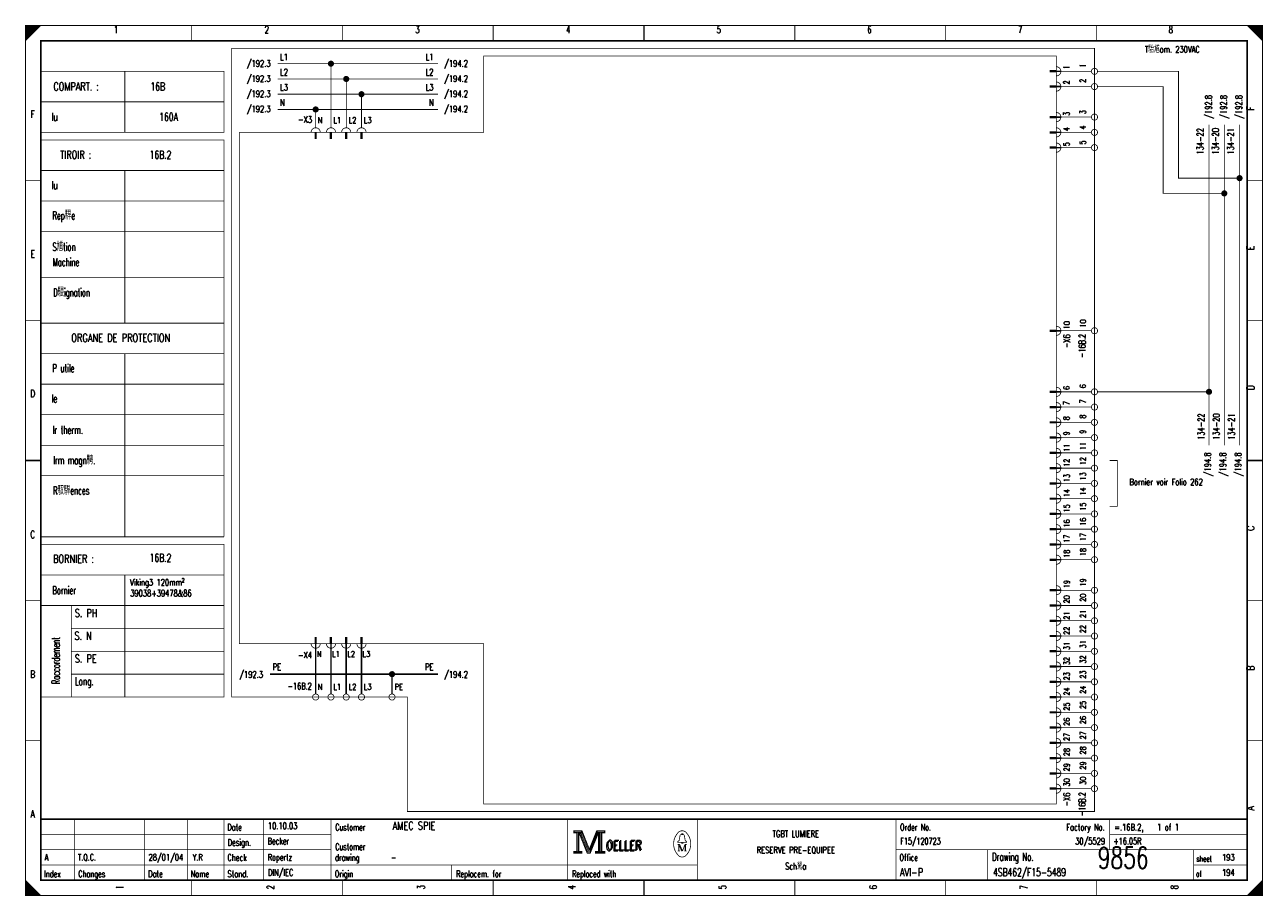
# Model space of a CAD drawing. Header units: centimetres. Extents: x 0 to 491, y -1040 to 69.
# Tile 56 of 181: x 150 to 191, y -760 to -731. Entities that reach past the tile are written whole.
import ezdxf
from ezdxf.enums import TextEntityAlignment as Align

# ---------------------------------------------------------------- set-up
doc = ezdxf.new("R2010")
doc.units = ezdxf.units.CM
doc.header["$MEASUREMENT"] = 0
doc.linetypes.add('GESTRICHELT', pattern=[3.75, 3, -0.75])
doc.linetypes.add('STRICH-PUNKT', pattern=[4.7, 3, -0.75, 0.2, -0.75])
doc.layers.get('0').update_dxf_attribs({"color": 9, "linetype": 'CONTINUOUS'})
doc.layers.add('0L', color=7, linetype='CONTINUOUS')
doc.styles.get("Standard").update_dxf_attribs({"font": 'romans.shx', "bigfont": 'TXT.shx'})

# ---------------------------------------------------------------- blocks, each defined once
blk = doc.blocks.new('BCIRCLE_FILLED')
at = {"color": 0, "linetype": 'Continuous', "const_width": 1, "flags": 128}
blk.add_lwpolyline([(0.5, 0, 1), (-0.5, 0, 1)], format="xyb", close=True, dxfattribs=at)

msp = doc.modelspace()

# ---------------------------------------------------------------- linework, layer by layer
at = {"color": 0, "flags": 128}
for points, const_width in [([(150, -745.75), (150, -731.5), (190.5, -731.5), (190.5, -760), (150, -760), (150, -745.75)], 0.025), ([(150, -731.5), (150.5, -731.5), (150, -732), (150, -731.5)], 0.025), ([(150.025, -731.5), (150.025, -731.975), (150.05, -731.95), (150.05, -731.5), (150.075, -731.5), (150.075, -731.925), (150.1, -731.9), (150.1, -731.5), (150.125, -731.5), (150.125, -731.875), (150.15, -731.85), (150.15, -731.5), (150.175, -731.5), (150.175, -731.825), (150.2, -731.8)], 0.025), ([(150.2, -731.8), (150.2, -731.5), (150.225, -731.5), (150.225, -731.775), (150.25, -731.75), (150.25, -731.5), (150.275, -731.5), (150.275, -731.725), (150.3, -731.7), (150.3, -731.5), (150.325, -731.5), (150.325, -731.675), (150.35, -731.65), (150.35, -731.5), (150.375, -731.5)], 0.025), ([(150.375, -731.5), (150.375, -731.625), (150.4, -731.6), (150.4, -731.5), (150.425, -731.5), (150.425, -731.575), (150.45, -731.55), (150.45, -731.5), (150.475, -731.5), (150.475, -731.525)], 0.025), ([(190, -731.5), (190.5, -732), (190.475, -731.975), (190.475, -731.5), (190.45, -731.5), (190.45, -731.95), (190.425, -731.925), (190.425, -731.5), (190.4, -731.5), (190.4, -731.9), (190.375, -731.875), (190.375, -731.5), (190.35, -731.5), (190.35, -731.85), (190.325, -731.825)], 0.025), ([(190.15, -731.65), (190.15, -731.5), (190.125, -731.5), (190.125, -731.625), (190.1, -731.6), (190.1, -731.5), (190.075, -731.5), (190.075, -731.575), (190.05, -731.55), (190.05, -731.5), (190.025, -731.5), (190.025, -731.525)], 0.025), ([(190.325, -731.825), (190.325, -731.5), (190.3, -731.5), (190.3, -731.8), (190.275, -731.775), (190.275, -731.5), (190.25, -731.5), (190.25, -731.75), (190.225, -731.725), (190.225, -731.5), (190.2, -731.5), (190.2, -731.7), (190.175, -731.675), (190.175, -731.5), (190.15, -731.5)], 0.025), ([(163.5, -732.75), (158.25, -732.75)], 0.025), ([(160, -734.85), (160, -732.75)], 0.025), ([(150.5, -733), (156.5, -733), (156.5, -735), (150.5, -735)], 0.025), ([(184.9, -733), (183.9, -733)], 0.025), ([(189.75, -736.5), (187.75, -736.5), (187.75, -733), (185.1, -733)], 0.025), ([(163.5, -733.25), (158.25, -733.25)], 0.025), ([(160.5, -734.85), (160.5, -733.25)], 0.025), ([(184.9, -733.5), (183.9, -733.5)], 0.025), ([(189.25, -737), (187.25, -737), (187.25, -733.5), (185.1, -733.5)], 0.025), ([(163.5, -733.75), (158.25, -733.75)], 0.025), ([(161, -734.85), (161, -733.75)], 0.025), ([(163.5, -734.25), (158.25, -734.25)], 0.025), ([(159.5, -734.85), (159.5, -734.25)], 0.025), ([(184.9, -734.5), (183.9, -734.5)], 0.025), ([(188.75, -745.25), (188.75, -734.75)], 0.025), ([(189.25, -745.25), (189.25, -734.75)], 0.025), ([(189.75, -745.25), (189.75, -734.75)], 0.025), ([(184.9, -735), (183.9, -735)], 0.025), ([(150.5, -735.25), (156.5, -735.25), (156.5, -748.25)], 0.025), ([(184.9, -735.5), (183.9, -735.5)], 0.025), ([(184.9, -741.5), (183.9, -741.5)], 0.025), ([(184.9, -743.5), (183.9, -743.5)], 0.025), ([(188.75, -743.5), (185.1, -743.5)], 0.025), ([(184.9, -744), (183.9, -744)], 0.025), ([(184.9, -744.5), (183.9, -744.5)], 0.025), ([(184.9, -745), (183.9, -745)], 0.025), ([(184.9, -745.5), (183.9, -745.5)], 0.025), ([(184.9, -746), (183.9, -746)], 0.025), ([(185.5, -745.75), (185.75, -745.75), (185.75, -747.25), (185.5, -747.25)], 0.025), ([(184.9, -746.5), (183.9, -746.5)], 0.025), ([(184.9, -747), (183.9, -747)], 0.025), ([(184.9, -747.5), (183.9, -747.5)], 0.025), ([(184.9, -748), (183.9, -748)], 0.025), ([(150.5, -748.5), (156.5, -748.5), (156.5, -749.5), (150.5, -749.5)], 0.025), ([(184.9, -748.5), (183.9, -748.5)], 0.025), ([(184.9, -749), (183.9, -749)], 0.025), ([(184.9, -750), (183.9, -750)], 0.025), ([(156.5, -750.25), (156.5, -753.5), (150.5, -753.5)], 0.025), ([(184.9, -750.5), (183.9, -750.5)], 0.025), ([(184.9, -751), (183.9, -751)], 0.025), ([(184.9, -751.5), (183.9, -751.5)], 0.025), ([(159.5, -753.4), (159.5, -751.9)], 0.05), ([(160, -753.4), (160, -751.9)], 0.05), ([(160.5, -753.4), (160.5, -751.9)], 0.05), ([(161, -753.4), (161, -751.9)], 0.05), ([(184.9, -752), (183.9, -752)], 0.025), ([(184.9, -752.5), (183.9, -752.5)], 0.025), ([(184.9, -753), (183.9, -753)], 0.025), ([(184.9, -753.5), (183.9, -753.5)], 0.025), ([(184.9, -754), (183.9, -754)], 0.025), ([(184.9, -754.5), (183.9, -754.5)], 0.025), ([(184.9, -755), (183.9, -755)], 0.025), ([(184.9, -755.5), (183.9, -755.5)], 0.025), ([(184.9, -756), (183.9, -756)], 0.025), ([(184.9, -756.5), (183.9, -756.5)], 0.025), ([(167.95, -757.88), (167.95, -757.95), (168.05, -757.95), (168.05, -758.55), (167.95, -758.55), (167.95, -758.62), (168.22, -758.62), (168.22, -758.55), (168.12, -758.55), (168.12, -757.95), (168.22, -757.95), (168.22, -757.88), (167.95, -757.88)], 0.025), ([(168.22, -757.88), (168.46, -758.48), (168.7, -757.88)], 0.025), ([(168.7, -757.88), (168.7, -757.95), (168.8, -757.95), (168.8, -758.55), (168.7, -758.55), (168.7, -758.62), (168.97, -758.62), (168.97, -758.55), (168.87, -758.55), (168.87, -757.95), (168.97, -757.95), (168.97, -757.88), (168.7, -757.88)], 0.025), ([(168.07, -757.93), (168.07, -758.57), (168.1, -758.57), (168.1, -757.93)], 0.025), ([(168.12, -757.95), (168.39, -758.62), (168.49, -758.62), (168.76, -757.95)], 0.025), ([(168.18, -757.95), (168.42, -758.54), (168.46, -758.54)], 0.025), ([(168.22, -757.95), (168.44, -758.51), (168.47, -758.51)], 0.025), ([(168.46, -758.58), (168.49, -758.58), (168.74, -757.95)], 0.025), ([(168.46, -758.54), (168.48, -758.54), (168.72, -757.95)], 0.025), ([(168.76, -757.95), (168.76, -758.55), (168.66, -758.55), (168.66, -758.62), (168.71, -758.62)], 0.025), ([(168.78, -757.93), (168.78, -758.57), (168.83, -758.57), (168.83, -757.93), (168.85, -757.93), (168.85, -758.57)], 0.025), ([(171.48, -758.26), (171.35, -758.26), (171.35, -758.24), (171.4, -758.2), (171.43, -758.04)], 0.025), ([(171.48, -758.01), (171.48, -757.98), (171.52, -757.98), (171.52, -758.01)], 0.025), ([(171.52, -758.26), (171.65, -758.26), (171.65, -758.24), (171.6, -758.2), (171.57, -758.04)], 0.025), ([(171.39, -758.33), (171.39, -758.54), (171.35, -758.54)], 0.025), ([(171.39, -758.33), (171.48, -758.54), (171.51, -758.54)], 0.025), ([(150, -759.5), (150, -760), (150.5, -760), (150, -759.5), (150.025, -759.525), (150.025, -760), (150.05, -760), (150.05, -759.55), (150.075, -759.575), (150.075, -760), (150.1, -760), (150.1, -759.6), (150.125, -759.625), (150.125, -760), (150.15, -760)], 0.025), ([(150.15, -760), (150.15, -759.65), (150.175, -759.675), (150.175, -760), (150.2, -760), (150.2, -759.7), (150.225, -759.725), (150.225, -760), (150.25, -760), (150.25, -759.75), (150.275, -759.775), (150.275, -760), (150.3, -760), (150.3, -759.8), (150.325, -759.825)], 0.025), ([(150.325, -759.825), (150.325, -760), (150.35, -760), (150.35, -759.85), (150.375, -759.875), (150.375, -760), (150.4, -760), (150.4, -759.9), (150.425, -759.925), (150.425, -760), (150.45, -760), (150.45, -759.95), (150.475, -759.975)], 0.025), ([(190.125, -759.875), (190.125, -760), (190.1, -760), (190.1, -759.9), (190.075, -759.925), (190.075, -760), (190.05, -760), (190.05, -759.95), (190.025, -759.975), (190.025, -760)], 0.025), ([(190.3, -760), (190.3, -759.7), (190.275, -759.725), (190.275, -760), (190.25, -760), (190.25, -759.75), (190.225, -759.775), (190.225, -760), (190.2, -760), (190.2, -759.8), (190.175, -759.825), (190.175, -760), (190.15, -760), (190.15, -759.85), (190.125, -759.875)], 0.025), ([(190.475, -759.525), (190.475, -760), (190.45, -760), (190.45, -759.55), (190.425, -759.575), (190.425, -760), (190.4, -760), (190.4, -759.6), (190.375, -759.625), (190.375, -760), (190.35, -760), (190.35, -759.65), (190.325, -759.675), (190.325, -760), (190.3, -760)], 0.025)]:
    msp.add_lwpolyline(points, dxfattribs=dict(at, const_width=const_width))
for points, const_width in [([(150, -731.5), (190.5, -731.5), (190.5, -760), (150, -760)], 0.025), ([(150.5, -732), (190, -732), (190, -759.5), (150.5, -759.5)], 0.05), ([(150.5, -732), (190, -732), (190, -759.5), (150.5, -759.5)], 0.025), ([(183.75, -733.025), (183.55, -733.025), (183.55, -732.975), (183.75, -732.975)], 0.025), ([(183.75, -733.525), (183.55, -733.525), (183.55, -733.475), (183.75, -733.475)], 0.025), ([(183.75, -734.525), (183.55, -734.525), (183.55, -734.475), (183.75, -734.475)], 0.025), ([(159.475, -735), (159.525, -735), (159.525, -735.2), (159.475, -735.2)], 0.025), ([(159.975, -735), (160.025, -735), (160.025, -735.2), (159.975, -735.2)], 0.025), ([(160.475, -735), (160.525, -735), (160.525, -735.2), (160.475, -735.2)], 0.025), ([(160.975, -735), (161.025, -735), (161.025, -735.2), (160.975, -735.2)], 0.025), ([(183.75, -735.025), (183.55, -735.025), (183.55, -734.975), (183.75, -734.975)], 0.025), ([(183.75, -735.525), (183.55, -735.525), (183.55, -735.475), (183.75, -735.475)], 0.025), ([(183.75, -741.525), (183.55, -741.525), (183.55, -741.475), (183.75, -741.475)], 0.025), ([(183.75, -743.525), (183.55, -743.525), (183.55, -743.475), (183.75, -743.475)], 0.025), ([(183.75, -744.025), (183.55, -744.025), (183.55, -743.975), (183.75, -743.975)], 0.025), ([(183.75, -744.525), (183.55, -744.525), (183.55, -744.475), (183.75, -744.475)], 0.025), ([(183.75, -745.025), (183.55, -745.025), (183.55, -744.975), (183.75, -744.975)], 0.025), ([(183.75, -745.525), (183.55, -745.525), (183.55, -745.475), (183.75, -745.475)], 0.025), ([(183.75, -746.025), (183.55, -746.025), (183.55, -745.975), (183.75, -745.975)], 0.025), ([(183.75, -746.525), (183.55, -746.525), (183.55, -746.475), (183.75, -746.475)], 0.025), ([(183.75, -747.025), (183.55, -747.025), (183.55, -746.975), (183.75, -746.975)], 0.025), ([(183.75, -747.525), (183.55, -747.525), (183.55, -747.475), (183.75, -747.475)], 0.025), ([(183.75, -748.025), (183.55, -748.025), (183.55, -747.975), (183.75, -747.975)], 0.025), ([(183.75, -748.525), (183.55, -748.525), (183.55, -748.475), (183.75, -748.475)], 0.025), ([(183.75, -749.025), (183.55, -749.025), (183.55, -748.975), (183.75, -748.975)], 0.025), ([(183.75, -750.025), (183.55, -750.025), (183.55, -749.975), (183.75, -749.975)], 0.025), ([(183.75, -750.525), (183.55, -750.525), (183.55, -750.475), (183.75, -750.475)], 0.025), ([(183.75, -751.025), (183.55, -751.025), (183.55, -750.975), (183.75, -750.975)], 0.025), ([(159.475, -751.75), (159.525, -751.75), (159.525, -751.55), (159.475, -751.55)], 0.025), ([(159.975, -751.75), (160.025, -751.75), (160.025, -751.55), (159.975, -751.55)], 0.025), ([(160.475, -751.75), (160.525, -751.75), (160.525, -751.55), (160.475, -751.55)], 0.025), ([(160.975, -751.75), (161.025, -751.75), (161.025, -751.55), (160.975, -751.55)], 0.025), ([(183.75, -751.525), (183.55, -751.525), (183.55, -751.475), (183.75, -751.475)], 0.025), ([(183.75, -752.025), (183.55, -752.025), (183.55, -751.975), (183.75, -751.975)], 0.025), ([(183.75, -752.525), (183.55, -752.525), (183.55, -752.475), (183.75, -752.475)], 0.025), ([(183.75, -753.025), (183.55, -753.025), (183.55, -752.975), (183.75, -752.975)], 0.025), ([(183.75, -753.525), (183.55, -753.525), (183.55, -753.475), (183.75, -753.475)], 0.025), ([(183.75, -754.025), (183.55, -754.025), (183.55, -753.975), (183.75, -753.975)], 0.025), ([(183.75, -754.525), (183.55, -754.525), (183.55, -754.475), (183.75, -754.475)], 0.025), ([(183.75, -755.025), (183.55, -755.025), (183.55, -754.975), (183.75, -754.975)], 0.025), ([(183.75, -755.525), (183.55, -755.525), (183.55, -755.475), (183.75, -755.475)], 0.025), ([(183.75, -756.025), (183.55, -756.025), (183.55, -755.975), (183.75, -755.975)], 0.025), ([(183.75, -756.525), (183.55, -756.525), (183.55, -756.475), (183.75, -756.475)], 0.025), ([(167.97, -757.9), (168.2, -757.9), (168.2, -757.93), (167.97, -757.93)], 0.025), ([(168.72, -757.9), (168.95, -757.9), (168.95, -757.93), (168.72, -757.93)], 0.025), ([(171.48, -758.26), (171.52, -758.26), (171.52, -758.29), (171.48, -758.29)], 0.025), ([(167.97, -758.57), (168.2, -758.57), (168.2, -758.6), (167.97, -758.6)], 0.025), ([(168.68, -758.57), (168.95, -758.57), (168.95, -758.6), (168.68, -758.6)], 0.025)]:
    msp.add_lwpolyline(points, close=True, dxfattribs=dict(at, const_width=const_width))
at = {"color": 0}
for points, const_width in [([(155.438, -731.5), (155.438, -732)], 0.025), ([(160.375, -731.5), (160.375, -732)], 0.025), ([(165.312, -731.5), (165.312, -732)], 0.025), ([(170.25, -732), (170.25, -731.5)], 0.05), ([(170.25, -731.5), (170.25, -732)], 0.025), ([(175.188, -731.5), (175.188, -732)], 0.025), ([(180.125, -731.5), (180.125, -732)], 0.025), ([(185.062, -731.5), (185.062, -732)], 0.025), ([(153.25, -733), (153.25, -735)], 0.025), ([(183.55, -733), (183.75, -733)], 0.025), ([(183.55, -733.5), (183.75, -733.5)], 0.025), ([(150.5, -734), (156.5, -734)], 0.025), ([(183.55, -734.5), (183.75, -734.5)], 0.025), ([(159.5, -735), (159.5, -735.2)], 0.025), ([(160, -735), (160, -735.2)], 0.025), ([(160.5, -735), (160.5, -735.2)], 0.025), ([(161, -735), (161, -735.2)], 0.025), ([(183.55, -735), (183.75, -735)], 0.025), ([(183.55, -735.5), (183.75, -735.5)], 0.025), ([(150.5, -736.25), (156.5, -736.25)], 0.025), ([(153.25, -736.25), (153.25, -741.25)], 0.025), ([(150, -736.583), (150.5, -736.583)], 0.025), ([(190.5, -736.583), (190, -736.583)], 0.025), ([(150.5, -737.25), (156.5, -737.25)], 0.025), ([(150.5, -738.25), (156.5, -738.25)], 0.025), ([(150.5, -739.75), (156.5, -739.75)], 0.025), ([(150, -741.167), (150.5, -741.167)], 0.025), ([(150.5, -741.25), (156.5, -741.25)], 0.025), ([(190.5, -741.167), (190, -741.167)], 0.025), ([(183.55, -741.5), (183.75, -741.5)], 0.025), ([(150.5, -742.25), (156.5, -742.25)], 0.025), ([(153.25, -742.25), (153.25, -748.25)], 0.025), ([(150.5, -743.25), (156.5, -743.25)], 0.025), ([(183.55, -743.5), (183.75, -743.5)], 0.025), ([(183.55, -744), (183.75, -744)], 0.025), ([(150.5, -744.25), (156.5, -744.25)], 0.025), ([(183.55, -744.5), (183.75, -744.5)], 0.025), ([(150.5, -745.25), (156.5, -745.25)], 0.025), ([(183.55, -745), (183.75, -745)], 0.025), ([(183.55, -745.5), (183.75, -745.5)], 0.025), ([(150.5, -745.75), (150, -745.75)], 0.05), ([(150, -745.75), (150.5, -745.75)], 0.025), ([(183.55, -746), (183.75, -746)], 0.025), ([(190, -745.75), (190.5, -745.75)], 0.05), ([(190.5, -745.75), (190, -745.75)], 0.025), ([(150.5, -746.25), (156.5, -746.25)], 0.025), ([(183.55, -746.5), (183.75, -746.5)], 0.025), ([(183.55, -747), (183.75, -747)], 0.025), ([(183.55, -747.5), (183.75, -747.5)], 0.025), ([(183.55, -748), (183.75, -748)], 0.025), ([(150.5, -748.25), (156.5, -748.25)], 0.025), ([(183.55, -748.5), (183.75, -748.5)], 0.025), ([(183.55, -749), (183.75, -749)], 0.025), ([(153.25, -749.5), (153.25, -753.5)], 0.025), ([(156.5, -749.5), (156.5, -750.25)], 0.025), ([(183.55, -750), (183.75, -750)], 0.025), ([(150, -750.333), (150.5, -750.333)], 0.025), ([(150.5, -750.5), (156.5, -750.5)], 0.025), ([(151.5, -750.5), (151.5, -753.5)], 0.025), ([(183.55, -750.5), (183.75, -750.5)], 0.025), ([(190.5, -750.333), (190, -750.333)], 0.025), ([(151.5, -751.25), (156.5, -751.25)], 0.025), ([(183.55, -751), (183.75, -751)], 0.025), ([(159.5, -751.55), (159.5, -751.75)], 0.025), ([(160, -751.55), (160, -751.75)], 0.025), ([(160.5, -751.55), (160.5, -751.75)], 0.025), ([(161, -751.55), (161, -751.75)], 0.025), ([(183.55, -751.5), (183.75, -751.5)], 0.025), ([(151.5, -752), (156.5, -752)], 0.025), ([(183.55, -752), (183.75, -752)], 0.025), ([(183.55, -752.5), (183.75, -752.5)], 0.025), ([(151.5, -752.75), (156.5, -752.75)], 0.025), ([(183.55, -753), (183.75, -753)], 0.025), ([(183.55, -753.5), (183.75, -753.5)], 0.025), ([(183.55, -754), (183.75, -754)], 0.025), ([(183.55, -754.5), (183.75, -754.5)], 0.025), ([(150, -754.917), (150.5, -754.917)], 0.025), ([(183.55, -755), (183.75, -755)], 0.025), ([(190.5, -754.917), (190, -754.917)], 0.025), ([(183.55, -755.5), (183.75, -755.5)], 0.025), ([(183.55, -756), (183.75, -756)], 0.025), ([(183.55, -756.5), (183.75, -756.5)], 0.025), ([(190, -757.5), (150.5, -757.5)], 0.05), ([(151.6, -759.5), (151.6, -757.5)], 0.025), ([(153.9, -759.5), (153.9, -757.5)], 0.025), ([(155.3, -759.5), (155.3, -757.5)], 0.025), ([(156.5, -757.5), (156.5, -759.5)], 0.025), ([(157.8, -757.5), (157.8, -759.5)], 0.025), ([(160, -757.5), (160, -759.5)], 0.025), ([(167.75, -757.5), (167.75, -759.5)], 0.025), ([(172, -757.5), (172, -759.5)], 0.025), ([(178.5, -757.5), (178.5, -759.5)], 0.025), ([(185.5, -757.5), (185.5, -758.5)], 0.025), ([(150.5, -758), (160, -758)], 0.025), ([(168.15, -757.95), (168.4, -758.58)], 0.025), ([(168.47, -758.51), (168.7, -757.94)], 0.025), ([(171.46, -758.01), (171.55, -758.01)], 0.025), ([(185.5, -758), (190, -758)], 0.025), ([(150.5, -758.5), (160, -758.5)], 0.025), ([(168.4, -758.58), (168.46, -758.58)], 0.025), ([(171.35, -758.33), (171.42, -758.33)], 0.025), ([(171.39, -758.54), (171.43, -758.54)], 0.025), ([(171.42, -758.33), (171.51, -758.54)], 0.025), ([(171.51, -758.54), (171.59, -758.33)], 0.025), ([(171.65, -758.54), (171.57, -758.54)], 0.025), ([(171.59, -758.54), (171.59, -758.33)], 0.025), ([(171.59, -758.33), (171.65, -758.33)], 0.025), ([(171.61, -758.33), (171.61, -758.54)], 0.025), ([(178.5, -758.5), (190, -758.5)], 0.025), ([(181.5, -758.5), (181.5, -759.5)], 0.025), ([(188.25, -758.5), (188.25, -759.5)], 0.025), ([(150.5, -759), (172, -759)], 0.025), ([(163.95, -759), (163.95, -759.5)], 0.025), ([(188.25, -759), (190, -759)], 0.025), ([(155.438, -760), (155.438, -759.5)], 0.025), ([(160.375, -760), (160.375, -759.5)], 0.025), ([(165.312, -760), (165.312, -759.5)], 0.025), ([(170.25, -759.5), (170.25, -760)], 0.05), ([(170.25, -760), (170.25, -759.5)], 0.025), ([(175.188, -760), (175.188, -759.5)], 0.025), ([(180.125, -760), (180.125, -759.5)], 0.025), ([(185.062, -760), (185.062, -759.5)], 0.025), ([(190.5, -759.5), (190, -760)], 0.025), ([(150.475, -760), (150.475, -759.975)], 0.025)]:
    msp.add_lwpolyline(points, dxfattribs=dict(at, const_width=const_width))
at = {"color": 0, "linetype": 'GESTRICHELT', "const_width": 0.025, "flags": 128}
for points in [[(156.75, -732.25), (185, -732.25), (185, -757.25), (162.5, -757.25), (162.5, -753.5), (156.75, -753.5), (156.75, -732.25)], [(157, -735), (165, -735), (165, -732.5), (183.75, -732.5), (183.75, -737.5)], [(183.75, -740.75), (183.75, -757), (165, -757), (165, -751.75), (157, -751.75), (157, -735)]]:
    msp.add_lwpolyline(points, dxfattribs=at)
at = {"color": 0, "const_width": 0.025, "flags": 128}
for points in [[(183.75, -733.15, 1), (183.75, -732.85, 1)], [(183.75, -733.65, 1), (183.75, -733.35, 1)], [(183.75, -734.65, 1), (183.75, -734.35, 1)], [(159.65, -735, 1), (159.35, -735, 1)], [(160.15, -735, 1), (159.85, -735, 1)], [(160.65, -735, 1), (160.35, -735, 1)], [(161.15, -735, 1), (160.85, -735, 1)], [(183.75, -735.15, 1), (183.75, -734.85, 1)], [(183.75, -735.65, 1), (183.75, -735.35, 1)], [(183.75, -741.65, 1), (183.75, -741.35, 1)], [(183.75, -743.65, 1), (183.75, -743.35, 1)], [(183.75, -744.15, 1), (183.75, -743.85, 1)], [(183.75, -744.65, 1), (183.75, -744.35, 1)], [(183.75, -745.15, 1), (183.75, -744.85, 1)], [(183.75, -745.65, 1), (183.75, -745.35, 1)], [(183.75, -746.15, 1), (183.75, -745.85, 1)], [(183.75, -746.65, 1), (183.75, -746.35, 1)], [(183.75, -747.15, 1), (183.75, -746.85, 1)], [(183.75, -747.65, 1), (183.75, -747.35, 1)], [(183.75, -748.15, 1), (183.75, -747.85, 1)], [(183.75, -748.65, 1), (183.75, -748.35, 1)], [(183.75, -749.15, 1), (183.75, -748.85, 1)], [(183.75, -750.15, 1), (183.75, -749.85, 1)], [(183.75, -750.65, 1), (183.75, -750.35, 1)], [(183.75, -751.15, 1), (183.75, -750.85, 1)], [(183.75, -751.65, 1), (183.75, -751.35, 1)], [(159.35, -751.75, 1), (159.65, -751.75, 1)], [(159.85, -751.75, 1), (160.15, -751.75, 1)], [(160.35, -751.75, 1), (160.65, -751.75, 1)], [(160.85, -751.75, 1), (161.15, -751.75, 1)], [(183.75, -752.15, 1), (183.75, -751.85, 1)], [(183.75, -752.65, 1), (183.75, -752.35, 1)], [(183.75, -753.15, 1), (183.75, -752.85, 1)], [(183.75, -753.65, 1), (183.75, -753.35, 1)], [(183.75, -754.15, 1), (183.75, -753.85, 1)], [(183.75, -754.65, 1), (183.75, -754.35, 1)], [(183.75, -755.15, 1), (183.75, -754.85, 1)], [(183.75, -755.65, 1), (183.75, -755.35, 1)], [(183.75, -756.15, 1), (183.75, -755.85, 1)], [(183.75, -756.65, 1), (183.75, -756.35, 1)], [(171.649, -757.96, 0.530775), (171.351, -757.959, 0.530775)], [(171.35, -757.961, 0.373815), (171.349, -758.657, 0.373815)], [(171.46, -758.01, 0.414214), (171.43, -758.04, 0.414214)], [(171.57, -758.04, 0.414214), (171.54, -758.01, 0.414214)], [(171.65, -758.66, 0.378582), (171.646, -757.956, 0.378582)], [(171.35, -758.66, 0.532213), (171.649, -758.661, 0.532213)]]:
    msp.add_lwpolyline(points, format="xyb", dxfattribs=at)
for points in [[(185.1, -733, 1), (184.9, -733, 1)], [(185.1, -733.5, 1), (184.9, -733.5, 1)], [(185.1, -734.5, 1), (184.9, -734.5, 1)], [(185.1, -735, 1), (184.9, -735, 1)], [(185.1, -735.5, 1), (184.9, -735.5, 1)], [(185.1, -741.5, 1), (184.9, -741.5, 1)], [(185.1, -743.5, 1), (184.9, -743.5, 1)], [(185.1, -744, 1), (184.9, -744, 1)], [(185.1, -744.5, 1), (184.9, -744.5, 1)], [(185.1, -745, 1), (184.9, -745, 1)], [(185.1, -745.5, 1), (184.9, -745.5, 1)], [(185.1, -746, 1), (184.9, -746, 1)], [(185.1, -746.5, 1), (184.9, -746.5, 1)], [(185.1, -747, 1), (184.9, -747, 1)], [(185.1, -747.5, 1), (184.9, -747.5, 1)], [(185.1, -748, 1), (184.9, -748, 1)], [(185.1, -748.5, 1), (184.9, -748.5, 1)], [(185.1, -749, 1), (184.9, -749, 1)], [(185.1, -750, 1), (184.9, -750, 1)], [(185.1, -750.5, 1), (184.9, -750.5, 1)], [(185.1, -751, 1), (184.9, -751, 1)], [(185.1, -751.5, 1), (184.9, -751.5, 1)], [(185.1, -752, 1), (184.9, -752, 1)], [(185.1, -752.5, 1), (184.9, -752.5, 1)], [(185.1, -753, 1), (184.9, -753, 1)], [(159.6, -753.5, 1), (159.4, -753.5, 1)], [(160.1, -753.5, 1), (159.9, -753.5, 1)], [(160.6, -753.5, 1), (160.4, -753.5, 1)], [(161.1, -753.5, 1), (160.9, -753.5, 1)], [(162.1, -753.5, 1), (161.9, -753.5, 1)], [(185.1, -753.5, 1), (184.9, -753.5, 1)], [(185.1, -754, 1), (184.9, -754, 1)], [(185.1, -754.5, 1), (184.9, -754.5, 1)], [(185.1, -755, 1), (184.9, -755, 1)], [(185.1, -755.5, 1), (184.9, -755.5, 1)], [(185.1, -756, 1), (184.9, -756, 1)], [(185.1, -756.5, 1), (184.9, -756.5, 1)]]:
    msp.add_lwpolyline(points, format="xyb", close=True, dxfattribs=at)
at = {"color": 0, "linetype": 'GESTRICHELT', "const_width": 0.025}
msp.add_lwpolyline([(183.75, -740.75), (183.75, -737.25)], dxfattribs=at)
at = {"color": 0, "linetype": 'STRICH-PUNKT', "const_width": 0.05, "flags": 128}
for points in [[(163.5, -752.75), (158, -752.75)], [(162, -753.4), (162, -752.75)]]:
    msp.add_lwpolyline(points, dxfattribs=at)
at = {"layer": '0L', "color": 0}
for points in [[(183.895, -732.975), (183.755, -732.975), (183.895, -733.025), (183.755, -733.025)], [(183.895, -733.475), (183.755, -733.475), (183.895, -733.525), (183.755, -733.525)], [(183.895, -734.475), (183.755, -734.475), (183.895, -734.525), (183.755, -734.525)], [(183.895, -734.975), (183.755, -734.975), (183.895, -735.025), (183.755, -735.025)], [(183.895, -735.475), (183.755, -735.475), (183.895, -735.525), (183.755, -735.525)], [(183.895, -741.475), (183.755, -741.475), (183.895, -741.525), (183.755, -741.525)], [(183.895, -743.475), (183.755, -743.475), (183.895, -743.525), (183.755, -743.525)], [(183.895, -743.975), (183.755, -743.975), (183.895, -744.025), (183.755, -744.025)], [(183.895, -744.475), (183.755, -744.475), (183.895, -744.525), (183.755, -744.525)], [(183.895, -744.975), (183.755, -744.975), (183.895, -745.025), (183.755, -745.025)], [(183.895, -745.475), (183.755, -745.475), (183.895, -745.525), (183.755, -745.525)], [(183.895, -745.975), (183.755, -745.975), (183.895, -746.025), (183.755, -746.025)], [(183.895, -746.475), (183.755, -746.475), (183.895, -746.525), (183.755, -746.525)], [(183.895, -746.975), (183.755, -746.975), (183.895, -747.025), (183.755, -747.025)], [(183.895, -747.475), (183.755, -747.475), (183.895, -747.525), (183.755, -747.525)], [(183.895, -747.975), (183.755, -747.975), (183.895, -748.025), (183.755, -748.025)], [(183.895, -748.475), (183.755, -748.475), (183.895, -748.525), (183.755, -748.525)], [(183.895, -748.975), (183.755, -748.975), (183.895, -749.025), (183.755, -749.025)], [(183.895, -749.975), (183.755, -749.975), (183.895, -750.025), (183.755, -750.025)], [(183.895, -750.475), (183.755, -750.475), (183.895, -750.525), (183.755, -750.525)], [(183.895, -750.975), (183.755, -750.975), (183.895, -751.025), (183.755, -751.025)], [(159.475, -751.755), (159.525, -751.755), (159.475, -751.895), (159.525, -751.895)], [(159.975, -751.755), (160.025, -751.755), (159.975, -751.895), (160.025, -751.895)], [(160.475, -751.755), (160.525, -751.755), (160.475, -751.895), (160.525, -751.895)], [(160.975, -751.755), (161.025, -751.755), (160.975, -751.895), (161.025, -751.895)], [(183.895, -751.475), (183.755, -751.475), (183.895, -751.525), (183.755, -751.525)], [(183.895, -751.975), (183.755, -751.975), (183.895, -752.025), (183.755, -752.025)], [(183.895, -752.475), (183.755, -752.475), (183.895, -752.525), (183.755, -752.525)], [(183.895, -752.975), (183.755, -752.975), (183.895, -753.025), (183.755, -753.025)], [(183.895, -753.475), (183.755, -753.475), (183.895, -753.525), (183.755, -753.525)], [(183.895, -753.975), (183.755, -753.975), (183.895, -754.025), (183.755, -754.025)], [(183.895, -754.475), (183.755, -754.475), (183.895, -754.525), (183.755, -754.525)], [(183.895, -754.975), (183.755, -754.975), (183.895, -755.025), (183.755, -755.025)], [(183.895, -755.475), (183.755, -755.475), (183.895, -755.525), (183.755, -755.525)], [(183.895, -755.975), (183.755, -755.975), (183.895, -756.025), (183.755, -756.025)], [(183.895, -756.475), (183.755, -756.475), (183.895, -756.525), (183.755, -756.525)]]:
    msp.add_solid(points, dxfattribs=at)

# ---------------------------------------------------------------- block references
at = {"color": 0, "xscale": 0.1, "yscale": 0.1, "zscale": 0.1}
for p in [(160, -732.75), (160.5, -733.25), (161, -733.75), (159.5, -734.25), (189.75, -736.5), (189.25, -737), (188.75, -743.5), (162, -752.75)]:
    msp.add_blockref('BCIRCLE_FILLED', p, dxfattribs=at)

# ---------------------------------------------------------------- texts
at = {"color": 0}
for s, height, width, p in [('1', 0.238, 0.672, (152.965, -731.514)), ('2', 0.238, 0.672, (157.899, -731.514)), ('3', 0.238, 0.672, (162.832, -731.514)), ('4', 0.238, 0.672, (167.766, -731.514)), ('5', 0.238, 0.672, (172.699, -731.514)), ('6', 0.238, 0.672, (177.632, -731.514)), ('7', 0.238, 0.672, (182.566, -731.514)), ('8', 0.238, 0.672, (187.499, -731.514)), ('F', 0.238, 0.76, (150.233, -734.283)), ('E', 0.238, 0.76, (150.233, -738.861)), ('D', 0.238, 0.76, (150.233, -743.439)), ('Bornier voir Folio 262', 0.21431, 0.754667, (187.346, -746.346)), ('C', 0.238, 0.76, (150.233, -748.053)), ('B', 0.238, 0.76, (150.233, -752.632)), ('A', 0.238, 0.76, (150.233, -757.21)), ('TGBT LUMIERE', 0.21431, 0.754667, (175.219, -757.87)), ('RESERVE PRE-EQUIPEE', 0.21431, 0.753263, (175.219, -758.403)), ('Sch駑a', 0.2143, 0.626667, (175.219, -758.935))]:
    msp.add_text(s, height=height, dxfattribs=dict(at, width=width)).set_placement(p, align=Align.TOP_CENTER)
for s, height, width, p in [('T駘馗om. 230VAC', 0.21431, 0.669867, (186.652, -732.174)), ('L1', 0.2143, 0.716, (158.335, -732.423)), ('/194.2', 0.2143, 0.68, (163.709, -732.636)), ('L2', 0.2143, 0.716, (158.335, -732.92)), ('/194.2', 0.2143, 0.68, (163.709, -733.133)), ('COMPART. :', 0.2619, 0.7408, (150.912, -733.367)), ('16B', 0.2619, 0.701333, (154.089, -733.367)), ('L3', 0.2143, 0.716, (158.335, -733.417)), ('N', 0.214, 0.76, (158.332, -733.913)), ('/194.2', 0.2143, 0.68, (163.709, -733.63)), ('160A', 0.2619, 0.694, (154.381, -734.361)), ('/194.2', 0.2143, 0.68, (163.709, -734.126)), ('Iu', 0.2619, 0.68, (150.847, -734.361)), ('TIROIR :', 0.2619, 0.744, (151.135, -735.603)), ('16B.2', 0.2619, 0.6944, (154.065, -735.603)), ('Iu', 0.2619, 0.68, (150.847, -736.597)), ('Rep駻e', 0.2619, 0.626667, (150.878, -737.59)), ('S馗tion', 0.2619, 0.622857, (150.881, -738.62)), ('Machine', 0.2619, 0.622857, (150.887, -739.117)), ('D駸ignation', 0.2619, 0.614545, (150.905, -740.11)), ('ORGANE DE PROTECTION', 0.26194, 0.7536, (151.497, -741.601)), ('P utile', 0.2619, 0.636571, (150.874, -742.595)), ('Ie', 0.2619, 0.68, (150.847, -743.589)), ('Ir therm.', 0.2619, 0.639111, (150.884, -744.618)), ('Irm magn騁.', 0.2619, 0.632, (150.907, -745.612)), ('R馭駻ences', 0.2619, 0.616, (150.901, -746.605)), ('BORNIER :', 0.2619, 0.745778, (150.901, -748.841)), ('16B.2', 0.2619, 0.6944, (154.065, -748.806)), ('Viking3 120mm²', 0.21431, 0.645714, (153.423, -749.636)), ('Bornier', 0.2619, 0.622857, (150.878, -749.871)), ('39038+39478&86', 0.21431, 0.675429, (153.428, -749.991)), ('S. PH', 0.2619, 0.7344, (151.615, -750.616)), ('S. N', 0.2619, 0.728, (151.606, -751.361)), ('S. PE', 0.2619, 0.7344, (151.615, -752.107)), ('N', 0.191, 0.76, (159.538, -751.993)), ('L1', 0.1905, 0.716, (160.038, -751.993)), ('L2', 0.1905, 0.716, (160.535, -751.993)), ('L3', 0.1905, 0.716, (161.032, -751.993)), ('PE', 0.2143, 0.76, (158.089, -752.405)), ('Long.', 0.2619, 0.6512, (151.615, -752.852)), ('/194.2', 0.2143, 0.68, (163.709, -752.653)), ('Date', 0.2143, 0.64, (156.605, -757.658)), ('Customer', 0.2143, 0.62, (160.14, -757.658)), ('Order No.', 0.2143, 0.656889, (178.633, -757.658)), ('=.16B.2,    1 of 1', 0.21431, 0.682222, (185.65, -757.658)), ('Design.', 0.2143, 0.636571, (156.619, -758.154)), ('OELLER', 0.3096, 0.76, (168.996, -758.225)), ('OELLER', 0.3096, 0.76, (168.996, -758.225)), ('OELLER', 0.3096, 0.76, (169.032, -758.19)), ('Check', 0.2143, 0.632, (156.612, -758.651)), ('drawing', 0.2143, 0.6, (160.133, -758.651)), ('Customer', 0.2143, 0.62, (160.14, -758.296)), ('Office', 0.2143, 0.626667, (178.615, -758.651)), ('Drawing No.', 0.26194, 0.646545, (181.643, -758.602)), ('sheet', 0.1905, 0.6, (188.338, -758.701)), ('Index', 0.2143, 0.632, (150.609, -759.184)), ('Changes', 0.2143, 0.622857, (151.726, -759.184)), ('Date', 0.2143, 0.64, (154.015, -759.184)), ('Name', 0.2143, 0.64, (155.404, -759.184)), ('Stand.', 0.2143, 0.642667, (156.612, -759.184)), ('Origin', 0.2143, 0.626667, (160.127, -759.184)), ('Replacem. for', 0.21431, 0.627077, (164.097, -759.184)), ('Replaced with', 0.21431, 0.619692, (167.895, -759.184)), ('of', 0.1905, 0.6, (188.323, -759.198))]:
    msp.add_text(s, height=height, dxfattribs=dict(at, width=width)).set_placement(p, align=Align.TOP_LEFT)
for s, height, width, p in [('/192.3', 0.2143, 0.68, (158.023, -732.636)), ('L1', 0.2143, 0.716, (163.357, -732.423)), ('/192.3', 0.2143, 0.68, (158.023, -733.133)), ('L2', 0.2143, 0.716, (163.357, -732.92)), ('L3', 0.2143, 0.716, (163.357, -733.417)), ('/192.3', 0.2143, 0.68, (158.023, -733.63)), ('N', 0.214, 0.76, (163.359, -733.913)), ('/192.3', 0.2143, 0.68, (158.023, -734.126)), ('-X4', 0.2143, 0.709333, (159.379, -752.014)), ('PE', 0.2143, 0.76, (163.356, -752.405)), ('/192.3', 0.2143, 0.68, (157.775, -752.653)), ('Factory No.', 0.21431, 0.646545, (185.335, -757.658))]:
    msp.add_text(s, height=height, dxfattribs=dict(at, width=width)).set_placement(p, align=Align.TOP_RIGHT)
for s, height, width, p in [('1', 0.191, 0.672, (183.99, -732.934)), ('2', 0.191, 0.672, (183.99, -733.431)), ('/192.8', 0.2143, 0.68, (188.624, -734.552)), ('/192.8', 0.2143, 0.68, (189.121, -734.552)), ('/192.8', 0.2143, 0.68, (189.618, -734.552)), ('F', 0.238, 0.76, (189.991, -734.283)), ('3', 0.191, 0.672, (183.99, -734.46)), ('4', 0.191, 0.672, (183.99, -734.957)), ('5', 0.191, 0.672, (183.99, -735.454)), ('E', 0.238, 0.76, (189.991, -738.861)), ('10', 0.1905, 0.672, (183.995, -741.452)), ('6', 0.191, 0.672, (183.99, -743.439)), ('D', 0.238, 0.76, (189.992, -743.439)), ('7', 0.191, 0.672, (183.99, -743.936)), ('8', 0.191, 0.672, (183.99, -744.433)), ('9', 0.191, 0.672, (183.99, -744.93)), ('11', 0.1905, 0.672, (183.995, -745.463)), ('12', 0.1905, 0.672, (183.995, -745.959)), ('13', 0.1905, 0.672, (183.995, -746.456)), ('14', 0.1905, 0.672, (183.995, -746.953)), ('15', 0.1905, 0.672, (183.995, -747.45)), ('16', 0.1905, 0.672, (183.995, -747.947)), ('C', 0.238, 0.76, (189.992, -748.053)), ('17', 0.1905, 0.672, (183.995, -748.444)), ('18', 0.1905, 0.672, (183.995, -748.941)), ('19', 0.1905, 0.672, (183.995, -749.934)), ('20', 0.1905, 0.672, (183.995, -750.431)), ('21', 0.1905, 0.672, (183.995, -750.964)), ('22', 0.1905, 0.672, (183.995, -751.461)), ('31', 0.1905, 0.672, (183.995, -751.958)), ('32', 0.1905, 0.672, (183.995, -752.454)), ('B', 0.238, 0.76, (189.991, -752.632)), ('23', 0.1905, 0.672, (183.995, -752.951)), ('24', 0.1905, 0.672, (183.995, -753.448)), ('25', 0.1905, 0.672, (183.995, -753.945)), ('26', 0.1905, 0.672, (183.995, -754.442)), ('27', 0.1905, 0.672, (183.995, -754.939)), ('28', 0.1905, 0.672, (183.995, -755.436)), ('29', 0.1905, 0.672, (183.995, -755.933)), ('30', 0.1905, 0.672, (183.995, -756.43)), ('A', 0.238, 0.76, (189.991, -757.21))]:
    msp.add_text(s, height=height, rotation=90, dxfattribs=dict(at, width=width)).set_placement(p, align=Align.TOP_LEFT)
for s, height, width, p in [('1', 0.191, 0.672, (184.771, -732.879)), ('2', 0.191, 0.672, (184.771, -733.376)), ('3', 0.191, 0.672, (184.771, -734.405)), ('4', 0.191, 0.672, (184.771, -734.902)), ('5', 0.191, 0.672, (184.771, -735.399)), ('10', 0.1905, 0.672, (184.776, -741.397)), ('6', 0.191, 0.672, (184.771, -743.385)), ('7', 0.191, 0.672, (184.771, -743.882)), ('8', 0.191, 0.672, (184.771, -744.378)), ('134-22', 0.2143, 0.676, (188.663, -745.076)), ('134-20', 0.2143, 0.676, (189.16, -745.076)), ('134-21', 0.2143, 0.676, (189.657, -745.076)), ('9', 0.191, 0.672, (184.771, -744.875)), ('11', 0.1905, 0.672, (184.776, -745.408)), ('12', 0.1905, 0.672, (184.776, -745.905)), ('13', 0.1905, 0.672, (184.776, -746.401)), ('14', 0.1905, 0.672, (184.776, -746.898)), ('15', 0.1905, 0.672, (184.776, -747.395)), ('16', 0.1905, 0.672, (184.776, -747.892)), ('17', 0.1905, 0.672, (184.776, -748.389)), ('18', 0.1905, 0.672, (184.776, -748.886)), ('19', 0.1905, 0.672, (184.776, -749.88)), ('20', 0.1905, 0.672, (184.776, -750.377)), ('21', 0.1905, 0.672, (184.776, -750.909)), ('22', 0.1905, 0.672, (184.776, -751.406)), ('Raccordement', 0.26194, 0.613333, (151.204, -753.076)), ('31', 0.1905, 0.672, (184.776, -751.903)), ('32', 0.1905, 0.672, (184.776, -752.4)), ('23', 0.1905, 0.672, (184.776, -752.896)), ('24', 0.1905, 0.672, (184.776, -753.393)), ('25', 0.1905, 0.672, (184.776, -753.89)), ('26', 0.1905, 0.672, (184.776, -754.387)), ('27', 0.1905, 0.672, (184.776, -754.884)), ('28', 0.1905, 0.672, (184.776, -755.381)), ('29', 0.1905, 0.672, (184.776, -755.878)), ('30', 0.1905, 0.672, (184.776, -756.375))]:
    msp.add_text(s, height=height, rotation=90, dxfattribs=dict(at, width=width)).set_placement(p, align=Align.BOTTOM_LEFT)
for s, width, p in [('-X3', 0.709333, (159.379, -734.751)), ('-16B.2', 0.694667, (159.37, -753.313)), ('30/5529', 0.675429, (185.346, -758.389))]:
    msp.add_text(s, height=0.2143, dxfattribs=dict(at, width=width)).set_placement(p, align=Align.BOTTOM_RIGHT)
for s, height, width, p in [('N', 0.191, 0.76, (159.565, -734.755)), ('L1', 0.1905, 0.716, (160.082, -734.755)), ('L2', 0.1905, 0.716, (160.579, -734.755)), ('L3', 0.1905, 0.716, (161.076, -734.755)), ('N', 0.191, 0.76, (159.565, -753.318)), ('L1', 0.1905, 0.716, (160.082, -753.318)), ('L2', 0.1905, 0.716, (160.579, -753.318)), ('L3', 0.1905, 0.716, (161.076, -753.318)), ('PE', 0.1905, 0.76, (162.083, -753.318)), ('10.10.03', 0.2143, 0.678, (157.934, -757.892)), ('AMEC SPIE', 0.2619, 0.752889, (162.016, -757.923)), ('Becker', 0.2143, 0.626667, (157.927, -758.389)), ('F15/120723', 0.2143, 0.6832, (178.639, -758.389)), ('+16.05R', 0.2143, 0.691429, (185.619, -758.389)), ('A', 0.214, 0.76, (150.621, -758.921)), ('T.Q.C.', 0.2143, 0.728, (151.716, -758.921)), ('28/01/04', 0.2143, 0.678, (154.029, -758.921)), ('Y.R', 0.2143, 0.738667, (155.467, -758.921)), ('Ropertz', 0.2143, 0.622857, (157.932, -758.921)), ('9856', 0.7, 0.6928, (185.108, -759.322)), ('193', 0.2143, 0.672, (189.177, -758.921)), ('-', 0.214, 0.696, (161.965, -758.921)), ('4SB462/F15-5489', 0.26194, 0.6928, (181.679, -759.449)), ('DIN/IEC', 0.2143, 0.750857, (157.935, -759.418)), ('AVI-P', 0.2619, 0.7472, (178.624, -759.449)), ('194', 0.2143, 0.672, (189.177, -759.418))]:
    msp.add_text(s, height=height, dxfattribs=dict(at, width=width)).set_placement(p, align=Align.BOTTOM_LEFT)
for s, width, p in [('134-22', 0.676, (188.635, -734.858)), ('134-20', 0.676, (189.132, -734.858)), ('134-21', 0.676, (189.629, -734.858)), ('-16B.2', 0.694667, (184.766, -741.601)), ('-16B.2', 0.694667, (184.766, -756.614))]:
    msp.add_text(s, height=0.2143, rotation=90, dxfattribs=dict(at, width=width)).set_placement(p, align=Align.BOTTOM_RIGHT)
for s, width, p in [('-X6', 0.709333, (183.985, -741.615)), ('/194.8', 0.68, (188.599, -745.484)), ('/194.8', 0.68, (189.096, -745.484)), ('/194.8', 0.68, (189.593, -745.484)), ('-X6', 0.709333, (183.985, -756.628))]:
    msp.add_text(s, height=0.2143, rotation=90, dxfattribs=dict(at, width=width)).set_placement(p, align=Align.TOP_RIGHT)
at = {"color": 0, "width": 0.672}
for s, p in [('1', (152.965, -759.73)), ('2', (157.899, -759.73)), ('3', (162.832, -759.73)), ('4', (167.766, -759.73)), ('5', (172.699, -759.73)), ('6', (177.632, -759.73)), ('7', (182.566, -759.73)), ('8', (187.499, -759.73))]:
    msp.add_text(s, height=0.238, rotation=90, dxfattribs=at).set_placement(p, align=Align.TOP_CENTER)

doc.saveas('drawing.dxf')
